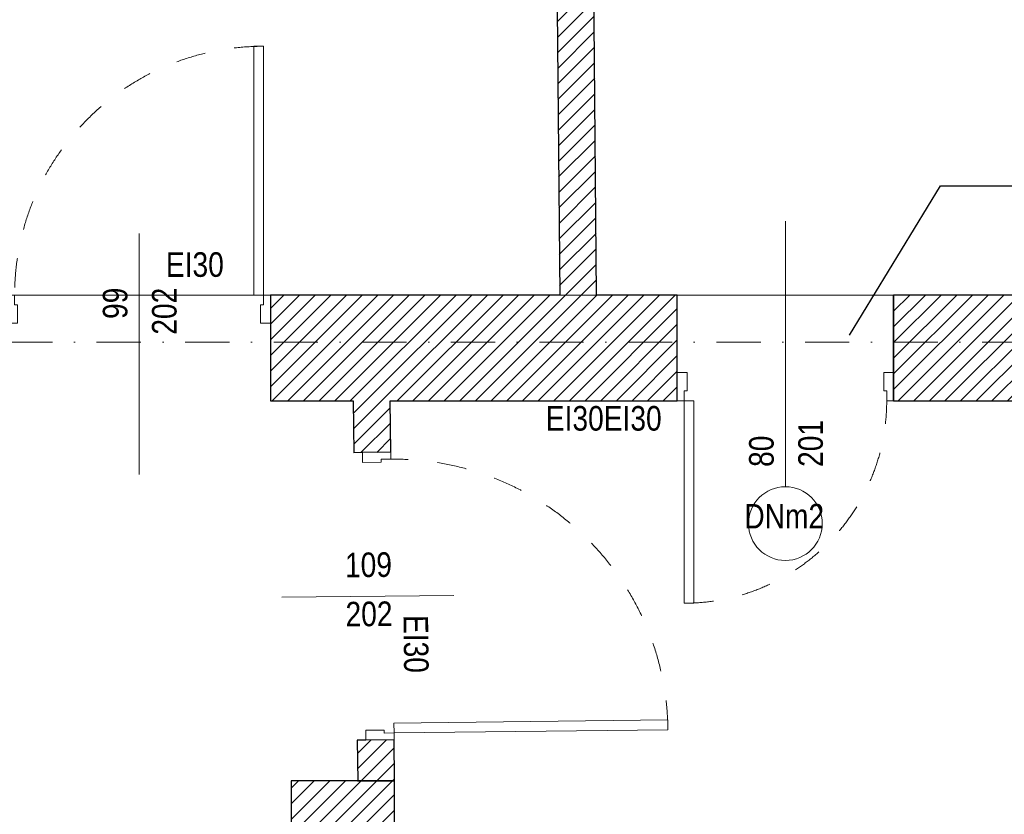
# Model space of a CAD drawing. Header units: millimetres. Extents: x 172139 to 266886, y 95607 to 138225.
# Tile 42 of 71: x 206764 to 210768, y 111284 to 114518. Entities that reach past the tile are written whole.
import ezdxf
from ezdxf.enums import TextEntityAlignment as Align

# ---------------------------------------------------------------- set-up
doc = ezdxf.new("R2010")
doc.units = ezdxf.units.MM
doc.header["$MEASUREMENT"] = 0
doc.linetypes.add('Kropki i Kreski', pattern=[360, 180, -90, 0, -90])
doc.linetypes.add('Przerywana', pattern=[240, 120, -120])
for name, color, linetype in [('Drzwi ArchiCAD', 7, 'Continuous'), ('Konstrukcja - Siatki mod', 7, 'Continuous'), ('KR_INW', 7, 'Continuous'), ('NAPIS_SODON', 7, 'Continuous'), ('ROZBUDOWA_NOWE_DZIAŁOWE', 7, 'Continuous'), ('Znaczniki drzwi ArchiCADa', 7, 'Continuous')]:
    doc.layers.add(name, color=color, linetype=linetype)
for name, color, linetype, lineweight in [('Drzwi ArchiCAD_Nr_pióra__1', 7, 'Continuous', 13), ('Drzwi ArchiCAD_Nr_pióra__27', 7, 'Continuous', 25), ('KR_INW_Nr_pióra__101', 252, 'Continuous', 5), ('KR_INW_Nr_pióra__27', 7, 'Continuous', 25), ('NAPIS_SODON_Nr_pióra__121', 255, 'Continuous', 0), ('PRZEBUDOWA_POSTAWIENIA_OPISY_Nr_pióra__1', 7, 'Continuous', 13), ('ROZBUDOWA_NOWE_DZIAŁOWE_Nr_pióra__27', 7, 'Continuous', 25), ('STREFA_NOWE_POM_Nr_pióra__121', 255, 'Continuous', 0), ('Znaczniki drzwi ArchiCADa_Nr_pióra__7', 7, 'Continuous', 13)]:
    doc.layers.add(name, color=color, linetype=linetype, lineweight=lineweight)
for name, color, linetype, lineweight, true_color in [('Drzwi ArchiCAD_Nr_pióra__4', 7, 'Continuous', 13, 0x029e21), ('Konstrukcja - Siatki mod_Nr_pióra__48', 7, 'Continuous', 15, 0xa80f02), ('Znaczniki drzwi ArchiCADa_Nr_pióra__20', 7, 'Continuous', 13, 0xb00000), ('Znaczniki drzwi ArchiCADa_Nr_pióra__4', 7, 'Continuous', 13, 0x029e21)]:
    doc.layers.add(name, color=color, linetype=linetype, lineweight=lineweight, true_color=true_color)
doc.styles.add('GENERATED_STYLE_1', font='ARIALN.TTF')
doc.styles.add('GENERATED_STYLE_2', font='ARIALN.TTF')
doc.dimstyles.new('GENERATED_STYLE__4', dxfattribs={"dimtxt": 0.18, "dimasz": 91.2, "dimexe": 0.18, "dimexo": 0.0625, "dimgap": 0.09, "dimtad": 0, "dimtih": 1, "dimtoh": 1, "dimdec": 4, "dimzin": 0, "dimdsep": 46, "dimcen": 0.09, "dimadec": 0, "dimazin": 0, "dimtfac": 1, "dimtdec": 4, "dimtmove": 0, "dimatfit": 3, "dimldrblk": 'ARROWHEAD_5', "dimfxl": 0, "dimtolj": 1, "dimtzin": 0, "dimarcsym": 0})
pattern_1 = [(45, (0, 0), (-31.819804, 31.819804), [])]

# ---------------------------------------------------------------- blocks, each defined once
blk = doc.blocks.new('Strop_2', base_point=(188316, 115154.1))
at = {"layer": 'NAPIS_SODON_Nr_pióra__121', "linetype": 'Continuous', "flags": 128}
blk.add_lwpolyline([(224893.2, 113397.6), (205242.2, 113397.6), (204667.3, 113397.6), (188316, 113397.6)], dxfattribs=at)
blk = doc.blocks.new('Ściana_9', base_point=(209110.2, 113397.6))
at = {"layer": 'KR_INW_Nr_pióra__101', "linetype": 'Continuous'}
h = blk.add_hatch(dxfattribs=at)
h.set_pattern_fill('Cegła_licówka', color=256, style=0, pattern_type=2)
h.set_pattern_definition(pattern_1)
h.paths.add_polyline_path([(209110.2, 113397.6), (209095, 115147.1), (208945, 115147.1), (208960.2, 113397.6)])
at = {"layer": 'KR_INW_Nr_pióra__27', "linetype": 'Continuous', "flags": 128}
for points in [[(208945, 115147.1), (208960.2, 113397.6)], [(209110.2, 113397.6), (209095, 115147.1)]]:
    blk.add_lwpolyline(points, dxfattribs=at)
blk = doc.blocks.new('Drzwi 19_16')
at = {"layer": 'Drzwi ArchiCAD_Nr_pióra__1', "linetype": 'Continuous'}
for p, q in [((517, 0), (517, 1114)), ((517, 1114), (557, 1114)), ((557, 1114), (557, 0)), ((-557, 0), (-585, 0)), ((-585, 0), (-585, -115)), ((-557, -40), (-557, 0)), ((557, 0), (517, 0)), ((585, 0), (557, 0)), ((557, 0), (557, -40)), ((585, -115), (585, 0)), ((-545, -40), (-557, -40)), ((-545, -115), (-545, -40)), ((557, -40), (545, -40)), ((545, -40), (545, -115)), ((-585, -115), (-545, -115)), ((545, -115), (585, -115))]:
    blk.add_line(p, q, dxfattribs=at)
at = {"layer": 'Drzwi ArchiCAD_Nr_pióra__1', "linetype": 'Przerywana'}
blk.add_arc((557, 0), 1114, 90, 180, dxfattribs=at)
at = {"layer": 'Drzwi ArchiCAD_Nr_pióra__27', "linetype": 'Continuous'}
for p, q in [((-585, 0), (-585, -115)), ((585, 0), (585, -115))]:
    blk.add_line(p, q, dxfattribs=at)
blk = doc.blocks.new('Znacznik Wym 19_12')
at = {"layer": 'Znaczniki drzwi ArchiCADa_Nr_pióra__20', "linetype": 'Continuous'}
blk.add_line((0, -400), (0, 300), dxfattribs=at)
at = {"layer": 'Znaczniki drzwi ArchiCADa_Nr_pióra__7', "style": 'GENERATED_STYLE_1'}
for tag, rotation, p in [('AC_MarkerText_3', 270, (-182.4, 72.7)), ('AC_MarkerText_2', 270, (17.6, 72.7)), ('AC_MarkerText_5', 180, (-108.8, -133))]:
    blk.add_attdef(tag, text='', height=100, rotation=rotation, dxfattribs=at).set_placement(p, align=Align.BOTTOM_LEFT)
blk = doc.blocks.new('Ściana_35', base_point=(208288.7, 111420.7))
at = {"layer": 'KR_INW_Nr_pióra__101', "linetype": 'Continuous'}
h = blk.add_hatch(dxfattribs=at)
h.set_pattern_fill('Cegła_licówka', color=256, style=0, pattern_type=2)
h.set_pattern_definition(pattern_1)
h.paths.add_polyline_path([(208121, 112967.6), (208123.4, 112756), (208158.4, 112756.4), (208273.4, 112757.7), (208271, 112967.6)])
h = blk.add_hatch(dxfattribs=at)
h.set_pattern_fill('Cegła_licówka', color=256, style=0, pattern_type=2)
h.set_pattern_definition(pattern_1)
h.paths.add_polyline_path([(208136.8, 111586), (208138.7, 111419), (208288.7, 111420.7), (208286.8, 111587.8), (208171.8, 111586.4)])
at = {"layer": 'KR_INW_Nr_pióra__27', "linetype": 'Continuous'}
for p, q in [((208273.4, 112757.7), (208158.4, 112756.4)), ((208158.4, 112756.4), (208123.4, 112756)), ((208171.8, 111586.4), (208136.8, 111586)), ((208286.8, 111587.8), (208171.8, 111586.4))]:
    blk.add_line(p, q, dxfattribs=at)
at = {"layer": 'KR_INW_Nr_pióra__27', "linetype": 'Continuous', "flags": 128}
for points in [[(208121, 112967.6), (208123.4, 112756)], [(208273.4, 112757.7), (208271, 112967.6)], [(208136.8, 111586), (208138.7, 111419)], [(208288.7, 111420.7), (208286.8, 111587.8)], [(208138.7, 111419), (208288.7, 111420.7)]]:
    blk.add_lwpolyline(points, dxfattribs=at)
at = {"layer": 'Drzwi ArchiCAD', "linetype": 'Continuous', "zscale": 1000, "rotation": 270.6556948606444}
blk.add_blockref('Drzwi 19_16', (208280.1, 112172.7), dxfattribs=at)
at = {"layer": 'Znaczniki drzwi ArchiCADa', "color": 14, "lineweight": 13, "true_color": 0xb00000}
ref = blk.add_blockref('Znacznik Wym 19_12', (208130.1, 112171), dxfattribs=dict(at, rotation=90.6556948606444))
ref.add_attrib('AC_MarkerText_2', '109', dxfattribs={"layer": 'Znaczniki drzwi ArchiCADa_Nr_pióra__7', "color": 7, "height": 100, "rotation": 0.6557, "style": 'GENERATED_STYLE_1'}).set_placement((208087.9, 112218.8), align=Align.BOTTOM_LEFT)
ref.add_attrib('AC_MarkerText_3', '202', dxfattribs={"layer": 'Znaczniki drzwi ArchiCADa_Nr_pióra__7', "color": 7, "height": 100, "rotation": 0.6557, "style": 'GENERATED_STYLE_1'}).set_placement((208090.2, 112018.8), align=Align.BOTTOM_LEFT)
ref.add_attrib('AC_MarkerText_5', 'EI30', dxfattribs={"layer": 'Znaczniki drzwi ArchiCADa_Nr_pióra__7', "color": 7, "height": 100, "rotation": 270.6557, "style": 'GENERATED_STYLE_1'}).set_placement((208294.9, 112094.7), align=Align.BOTTOM_LEFT)
blk = doc.blocks.new('Ściana_36', base_point=(207868.7, 111420.7))
at = {"layer": 'KR_INW_Nr_pióra__101', "linetype": 'Continuous'}
h = blk.add_hatch(dxfattribs=at)
h.set_pattern_fill('Cegła_licówka', color=256, style=0, pattern_type=2)
h.set_pattern_definition(pattern_1)
h.paths.add_polyline_path([(207868.7, 111420.7), (207868.7, 107385.1), (208288.7, 107385.1), (208288.7, 111420.7)])
at = {"layer": 'KR_INW_Nr_pióra__27', "linetype": 'Continuous', "flags": 128}
for points in [[(207868.7, 111420.7), (207868.7, 107385.1)], [(208288.7, 111420.7), (207868.7, 111420.7)], [(208288.7, 111207.5), (208288.7, 111420.7)], [(208288.7, 107385.1), (208288.7, 111057.5)]]:
    blk.add_lwpolyline(points, dxfattribs=at)
blk = doc.blocks.new('Drzwi 19_50')
at = {"layer": 'Drzwi ArchiCAD_Nr_pióra__1', "linetype": 'Continuous'}
for p, q in [((466.2, 0), (466.2, 1012.4)), ((466.2, 1012.4), (506.2, 1012.4)), ((506.2, 1012.4), (506.2, 0)), ((-506.2, 0), (-534.2, 0)), ((-534.2, 0), (-534.2, -115)), ((-506.2, -40), (-506.2, 0)), ((506.2, 0), (466.2, 0)), ((534.2, 0), (506.2, 0)), ((506.2, 0), (506.2, -40)), ((534.2, -115), (534.2, 0)), ((-494.2, -40), (-506.2, -40)), ((-494.2, -115), (-494.2, -40)), ((506.2, -40), (494.2, -40)), ((494.2, -40), (494.2, -115)), ((-534.2, -115), (-494.2, -115)), ((494.2, -115), (534.2, -115))]:
    blk.add_line(p, q, dxfattribs=at)
at = {"layer": 'Drzwi ArchiCAD_Nr_pióra__1', "linetype": 'Przerywana'}
blk.add_arc((506.2, 0), 1012.4, 90, 180, dxfattribs=at)
at = {"layer": 'Drzwi ArchiCAD_Nr_pióra__27', "linetype": 'Continuous'}
for p, q in [((-534.2, 0), (-534.2, -115)), ((534.2, 0), (534.2, -115))]:
    blk.add_line(p, q, dxfattribs=at)
blk = doc.blocks.new('Znacznik Wym 19_29')
at = {"layer": 'Znaczniki drzwi ArchiCADa_Nr_pióra__20', "linetype": 'Continuous'}
blk.add_line((0, -680), (0, 300), dxfattribs=at)
at = {"layer": 'Znaczniki drzwi ArchiCADa_Nr_pióra__7', "style": 'GENERATED_STYLE_1'}
for tag, p in [('AC_MarkerText_3', (-182.4, -207.3)), ('AC_MarkerText_2', (17.6, -269.6))]:
    blk.add_attdef(tag, text='', height=100, rotation=270, dxfattribs=at).set_placement(p, align=Align.BOTTOM_LEFT)
blk = doc.blocks.new('Ściana_130', base_point=(209438.1, 113397.6))
at = {"layer": 'KR_INW_Nr_pióra__101', "linetype": 'Continuous'}
h = blk.add_hatch(dxfattribs=at)
h.set_pattern_fill('Cegła_licówka', color=256, style=0, pattern_type=2)
h.set_pattern_definition(pattern_1)
h.paths.add_polyline_path([(207784.1, 113397.6), (207784.1, 113282.6), (207784.1, 112967.6), (209438.1, 112967.6), (209438.1, 113397.6)])
at = {"layer": 'KR_INW_Nr_pióra__27', "linetype": 'Continuous'}
for p, q in [((207784.1, 113397.6), (207784.1, 113282.6)), ((207784.1, 113282.6), (207784.1, 112967.6))]:
    blk.add_line(p, q, dxfattribs=at)
at = {"layer": 'KR_INW_Nr_pióra__27', "linetype": 'Continuous', "flags": 128}
for points in [[(208960.2, 113397.6), (207784.1, 113397.6)], [(209438.1, 113397.6), (209110.2, 113397.6)], [(209438.1, 112967.6), (209438.1, 113397.6)], [(207784.1, 112967.6), (208121, 112967.6)], [(208271, 112967.6), (209438.1, 112967.6)]]:
    blk.add_lwpolyline(points, dxfattribs=at)
at = {"layer": 'Drzwi ArchiCAD', "linetype": 'Continuous', "zscale": 1000}
blk.add_blockref('Drzwi 19_50', (207249.9, 113397.6), dxfattribs=at)
at = {"layer": 'Znaczniki drzwi ArchiCADa', "color": 14, "lineweight": 13, "true_color": 0xb00000}
ref = blk.add_blockref('Znacznik Wym 19_29', (207249.9, 112967.6), dxfattribs=dict(at, rotation=180))
ref.add_attrib('AC_MarkerText_2', '99', dxfattribs={"layer": 'Znaczniki drzwi ArchiCADa_Nr_pióra__7', "color": 7, "height": 100, "rotation": 90, "style": 'GENERATED_STYLE_1'}).set_placement((207232.2, 113300.2), align=Align.BOTTOM_LEFT)
ref.add_attrib('AC_MarkerText_3', '202', dxfattribs={"layer": 'Znaczniki drzwi ArchiCADa_Nr_pióra__7', "color": 7, "height": 100, "rotation": 90, "style": 'GENERATED_STYLE_1'}).set_placement((207432.2, 113236.2), align=Align.BOTTOM_LEFT)
ref.add_attrib('AC_MarkerText_5', 'EI30', dxfattribs={"layer": 'Znaczniki drzwi ArchiCADa_Nr_pióra__7', "color": 7, "height": 100, "rotation": 360, "style": 'GENERATED_STYLE_1'}).set_placement((207358.7, 113441.7), align=Align.BOTTOM_LEFT)
blk = doc.blocks.new('Drzwi 19_51')
at = {"layer": 'Drzwi ArchiCAD_Nr_pióra__27', "linetype": 'Continuous'}
for p, q in [((-440, 0), (-440, -115)), ((440, 0), (440, -115))]:
    blk.add_line(p, q, dxfattribs=at)
at = {"layer": 'Drzwi ArchiCAD_Nr_pióra__4', "linetype": 'Continuous'}
for p, q in [((372, 0), (372, 824)), ((372, 824), (412, 824)), ((412, 824), (412, 0)), ((-412, 0), (-440, 0)), ((-440, 0), (-440, -115)), ((-412, -40), (-412, 0)), ((412, 0), (372, 0)), ((440, 0), (412, 0)), ((412, 0), (412, -40)), ((440, -115), (440, 0)), ((-400, -40), (-412, -40)), ((-400, -115), (-400, -40)), ((412, -40), (400, -40)), ((400, -40), (400, -115)), ((-440, -115), (-400, -115)), ((400, -115), (440, -115))]:
    blk.add_line(p, q, dxfattribs=at)
at = {"layer": 'Drzwi ArchiCAD_Nr_pióra__4', "linetype": 'Przerywana'}
blk.add_arc((412, 0), 824, 90, 180, dxfattribs=at)
blk = doc.blocks.new('Znacznik Wym 19_30')
at = {"layer": 'Znaczniki drzwi ArchiCADa_Nr_pióra__4', "linetype": 'Continuous'}
blk.add_line((0, 350), (0, -730), dxfattribs=at)
for start, end in [(0, 180), (180, 0)]:
    blk.add_arc((0, 500), 150, start, end, dxfattribs=at)
at = {"layer": 'Znaczniki drzwi ArchiCADa_Nr_pióra__4', "style": 'GENERATED_STYLE_2'}
for tag, rotation, p in [('AC_WIDO_ID', 180, (167.1, 614.7)), ('AC_MarkerText_3', 270, (-182.4, 330.7)), ('AC_MarkerText_2', 270, (17.6, 330.6)), ('gs_hide_marker', 180, (974.4, 213))]:
    blk.add_attdef(tag, text='', height=100, rotation=rotation, dxfattribs=at).set_placement(p, align=Align.BOTTOM_LEFT)
blk = doc.blocks.new('Ściana_131', base_point=(210318.1, 113397.6))
at = {"layer": 'ROZBUDOWA_NOWE_DZIAŁOWE_Nr_pióra__27', "linetype": 'Continuous'}
for p, q in [((209438.1, 113082.6), (209438.1, 113397.6)), ((210318.1, 113082.6), (210318.1, 113397.6)), ((209438.1, 112967.6), (209438.1, 113082.6)), ((210318.1, 112967.6), (210318.1, 113082.6))]:
    blk.add_line(p, q, dxfattribs=at)
at = {"layer": 'Drzwi ArchiCAD', "color": 104, "linetype": 'Continuous', "lineweight": 13, "true_color": 0x029e21, "zscale": 1000, "rotation": 180}
blk.add_blockref('Drzwi 19_51', (209878.1, 112967.6), dxfattribs=at)
at = {"layer": 'Znaczniki drzwi ArchiCADa', "color": 104, "lineweight": 13, "true_color": 0x029e21}
ref = blk.add_blockref('Znacznik Wym 19_30', (209878.1, 112967.6), dxfattribs=dict(at, rotation=180))
ref.add_attrib('gs_hide_marker', 'EI30EI30', dxfattribs={"layer": 'Znaczniki drzwi ArchiCADa_Nr_pióra__4', "color": 104, "true_color": 0x029e21, "height": 100, "rotation": 360, "style": 'GENERATED_STYLE_2'}).set_placement((208903.7, 112815.9), align=Align.BOTTOM_LEFT)
ref.add_attrib('AC_MarkerText_2', '80', dxfattribs={"layer": 'Znaczniki drzwi ArchiCADa_Nr_pióra__4', "color": 104, "true_color": 0x029e21, "height": 100, "rotation": 90, "style": 'GENERATED_STYLE_2'}).set_placement((209860.4, 112698.2), align=Align.BOTTOM_LEFT)
ref.add_attrib('AC_MarkerText_3', '201', dxfattribs={"layer": 'Znaczniki drzwi ArchiCADa_Nr_pióra__4', "color": 104, "true_color": 0x029e21, "height": 100, "rotation": 90, "style": 'GENERATED_STYLE_2'}).set_placement((210060.4, 112698.2), align=Align.BOTTOM_LEFT)
ref.add_attrib('AC_WIDO_ID', 'DNm2', dxfattribs={"layer": 'Znaczniki drzwi ArchiCADa_Nr_pióra__4', "color": 104, "true_color": 0x029e21, "height": 100, "rotation": 360, "style": 'GENERATED_STYLE_2'}).set_placement((209711, 112417.6), align=Align.BOTTOM_LEFT)
blk = doc.blocks.new('Ściana_139', base_point=(216962.4, 113397.6))
at = {"layer": 'KR_INW_Nr_pióra__101', "linetype": 'Continuous'}
h = blk.add_hatch(dxfattribs=at)
h.set_pattern_fill('Cegła_licówka', color=256, style=0, pattern_type=2)
h.set_pattern_definition(pattern_1)
h.paths.add_polyline_path([(216962.4, 113397.6), (210318.1, 113397.6), (210318.1, 112967.6), (216962.4, 112967.6)])
at = {"layer": 'KR_INW_Nr_pióra__27', "linetype": 'Continuous', "flags": 128}
for points in [[(215750.3, 113397.6), (210318.1, 113397.6)], [(210318.1, 113397.6), (210318.1, 112967.6)], [(210318.1, 112967.6), (216962.4, 112967.6)]]:
    blk.add_lwpolyline(points, dxfattribs=at)
blk = doc.blocks.new('ARROWHEAD_5')
at = {"color": 0, "linetype": 'Continuous', "lineweight": 0}
blk.add_line((0, 0), (-1, 0), dxfattribs=at)
blk.add_solid([(-1, 0.2679), (0, 0), (-1, -0.2679), (-1, 0.2679)], dxfattribs=at)
blk = doc.blocks.new('Standardowy znacznik siatki_10')
at = {"layer": 'Konstrukcja - Siatki mod_Nr_pióra__48', "linetype": 'Kropki i Kreski'}
blk.add_line((1000, 0), (72912, 0), dxfattribs=at)

msp = doc.modelspace()

# ---------------------------------------------------------------- linework, layer by layer
at = {"layer": 'STREFA_NOWE_POM_Nr_pióra__121', "linetype": 'Continuous', "flags": 128}
msp.add_lwpolyline([(214351, 115146.8), (214176.7, 115146.8), (212299.9, 115146.8), (212299.9, 115147.1), (209976.4, 115147.1), (209095, 115147.1), (209110.2, 113397.6), (209438.1, 113397.6), (210318.1, 113397.6), (215750.3, 113397.6), (215750.3, 115146.8), (215056.7, 115146.8)], close=True, dxfattribs=at)

# ---------------------------------------------------------------- block references
at = {"layer": 'Konstrukcja - Siatki mod', "color": 8, "linetype": 'Continuous', "lineweight": 13, "zscale": 1000}
msp.add_blockref('Standardowy znacznik siatki_10', (177989.3, 113205.9), dxfattribs=at)
at = {"layer": 'KR_INW'}
for name, p in [('Ściana_9', (209110.2, 113397.6)), ('Ściana_130', (209438.1, 113397.6)), ('Ściana_139', (216962.4, 113397.6)), ('Ściana_35', (208288.7, 111420.7)), ('Ściana_36', (207868.7, 111420.7))]:
    msp.add_blockref(name, p, dxfattribs=at)
at = {"layer": 'NAPIS_SODON', "color": 255, "linetype": 'Continuous', "lineweight": 0}
msp.add_blockref('Strop_2', (188316, 115154.1), dxfattribs=at)
at = {"layer": 'ROZBUDOWA_NOWE_DZIAŁOWE'}
msp.add_blockref('Ściana_131', (210318.1, 113397.6), dxfattribs=at)

# ---------------------------------------------------------------- leaders
at = {"layer": 'PRZEBUDOWA_POSTAWIENIA_OPISY_Nr_pióra__1', "linetype": 'Continuous', "annotation_type": 0, "has_hookline": 1, "hookline_direction": 0, "text_width": 1580.2}
msp.add_leader([(210139.1, 113234.7), (210508.7, 113841.9), (211044.6, 113841.9)], dimstyle='GENERATED_STYLE__4', dxfattribs=at)

doc.saveas('drawing.dxf')
